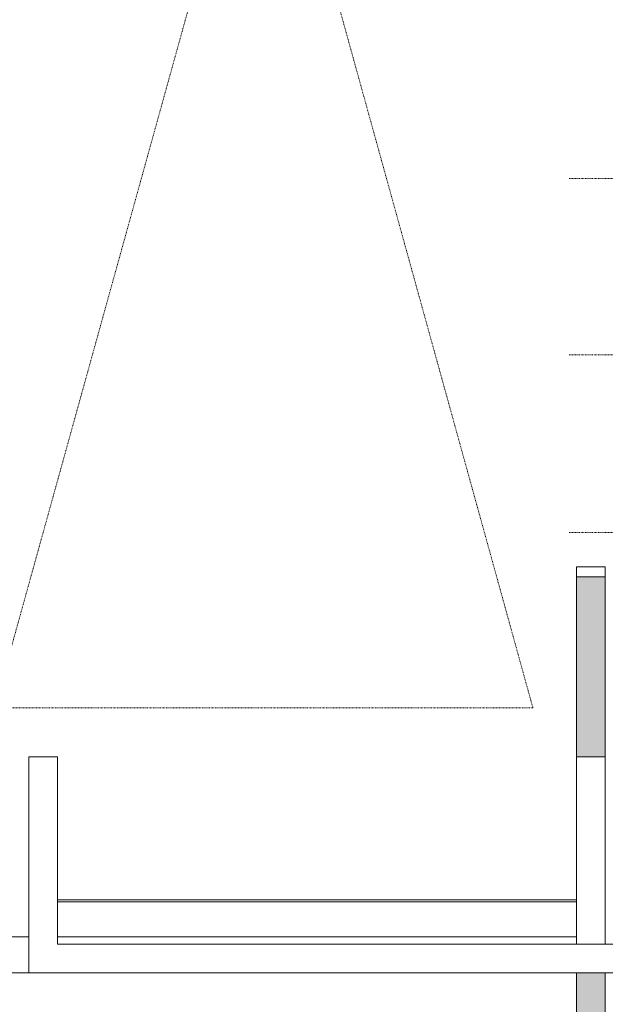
# Model space of a CAD drawing. Header units: millimetres. Extents: x -281 to 145437, y -16481 to 78869.
# Tile 99 of 256: x 19927 to 20740, y 25631 to 26999. Entities that reach past the tile are written whole.
import ezdxf

# ---------------------------------------------------------------- set-up
doc = ezdxf.new("R2010")
doc.units = ezdxf.units.MM
doc.linetypes.add('NLRS_Dash-1mm_Space-1mm_cpz', pattern=[2, 1, -1])
for name, color, linetype, lineweight in [('A--L$01A__Algemeen', 7, 'Continuous', 5), ('A--L28__Hoofddraagconstructies', 3, 'Continuous', 9), ('A--L34__BalustradesLeuningen', 1, 'Continuous', 5), ('A--LD30__DetailPenMiddel', 3, 'Continuous', 5)]:
    doc.layers.add(name, color=color, linetype=linetype, lineweight=lineweight)

# ---------------------------------------------------------------- blocks, each defined once
blk = doc.blocks.new('NLRS_24_10_SF_trappen kern_gen_cpz - NLRS_24_12_02_SF_trappen kern_gen_cpz-66734290-L_80_ 11')
at = {"layer": 'A--L$01A__Algemeen'}
for p, q in [((425, 299.9), (400, 299.9)), ((-360, 249.9), (360, 249.9)), ((400, 249.9), (425, 249.9))]:
    blk.add_line(p, q, dxfattribs=at)
at = {"layer": 'A--L28__Hoofddraagconstructies', "lineweight": 5}
for p, q in [((400, 300), (-1750, 300)), ((400, 0), (400, 300)), ((-1750, 260), (360, 260)), ((360, 260), (360, 0)), ((400, 0), (360, 0))]:
    blk.add_line(p, q, dxfattribs=at)
at = {"layer": 'A--L34__BalustradesLeuningen'}
for p, q in [((-400, 260), (-400, 0)), ((-400, 260), (-400, 0)), ((-360, 0), (-360, 260)), ((-360, 0), (-360, 260)), ((359.9, 201.5), (-360, 201.5)), ((359.9, 201.5), (-360, 201.5)), ((-360, 198.5), (359.9, 198.5)), ((-360, 198.5), (359.9, 198.5)), ((-400, 0), (-360, 0)), ((-400, 0), (-360, 0))]:
    blk.add_line(p, q, dxfattribs=at)
blk = doc.blocks.new('NLRS_34_RAI_upright array_gen_cpz - NLRS_34_RAI_upright array_gen_cpz-V147-L_80_ 11')
at = {"layer": 'A--L34__BalustradesLeuningen'}
h = blk.add_hatch(color=256, dxfattribs=at)
h.paths.add_polyline_path([(20, 1250), (-20, 1250), (-20, 550), (20, 550), (20, 1116.1)])
h.paths.add_polyline_path([(1.3, 250), (-20, 250), (-20, 0), (20, 0), (20, 250), (1.4, 250)])
for p, q in [((-20, 1250), (20, 1250)), ((-20, 1250), (-20, 550)), ((20, 550), (20, 1250)), ((-20, 250), (-20, 0)), ((20, 0), (20, 250)), ((20, 0), (-20, 0)), ((-20, 0), (-20, -13.7)), ((20, -13.7), (20, 0)), ((-20, -13.7), (20, -13.7))]:
    blk.add_line(p, q, dxfattribs=at)

msp = doc.modelspace()

# ---------------------------------------------------------------- linework, layer by layer
at = {"layer": 'A--LD30__DetailPenMiddel', "linetype": 'NLRS_Dash-1mm_Space-1mm_cpz'}
for p, q in [((20639.5, 26043.1), (19893, 28745)), ((19892.6, 26043.1), (20639.5, 28738.1)), ((20689.9, 26778.1), (22089.1, 26778.1)), ((20689.9, 26533.1), (22089.1, 26533.1)), ((20689.9, 26286.2), (21389.5, 26286.2)), ((20639.5, 26043.1), (18010, 26043.1))]:
    msp.add_line(p, q, dxfattribs=at)

# ---------------------------------------------------------------- block references
at = {"layer": 'A--L28__Hoofddraagconstructies', "lineweight": 5, "rotation": 180}
msp.add_blockref('NLRS_24_10_SF_trappen kern_gen_cpz - NLRS_24_12_02_SF_trappen kern_gen_cpz-66734290-L_80_ 11', (20340, 25974.9), dxfattribs=at)
at = {"layer": 'A--L34__BalustradesLeuningen', "rotation": 180}
msp.add_blockref('NLRS_34_RAI_upright array_gen_cpz - NLRS_34_RAI_upright array_gen_cpz-V147-L_80_ 11', (20720, 26224.9), dxfattribs=at)

doc.saveas('drawing.dxf')
